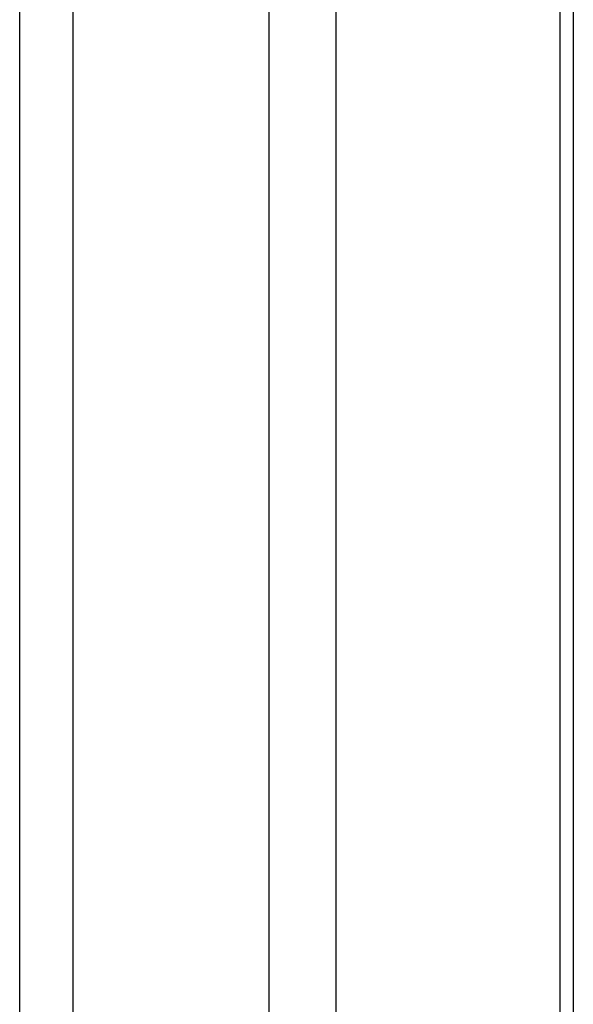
# Model space of a CAD drawing. Header units: millimetres. Extents: x 0 to 1118, y 0 to 864.
# Tile 146 of 256: x 902.18 to 905.12, y 626.98 to 632.2. Entities that reach past the tile are written whole.
import ezdxf

# ---------------------------------------------------------------- set-up
doc = ezdxf.new("R2010")
doc.units = ezdxf.units.MM

msp = doc.modelspace()

# ---------------------------------------------------------------- linework, layer by layer
at = {"color": 7, "linetype": 'Continuous', "lineweight": 25}
for p, q in [((905.0461, 646.1694), (905.0461, 591.8531)), ((905.1168, 646.1286), (905.1168, 591.8123)), ((903.8561, 637.2325), (903.8561, 614.3862)), ((903.5026, 614.3017), (903.5026, 637.148)), ((902.4611, 636.5467), (902.4611, 614.903)), ((902.1783, 614.8353), (902.1783, 636.479))]:
    msp.add_line(p, q, dxfattribs=at)

doc.saveas('drawing.dxf')
